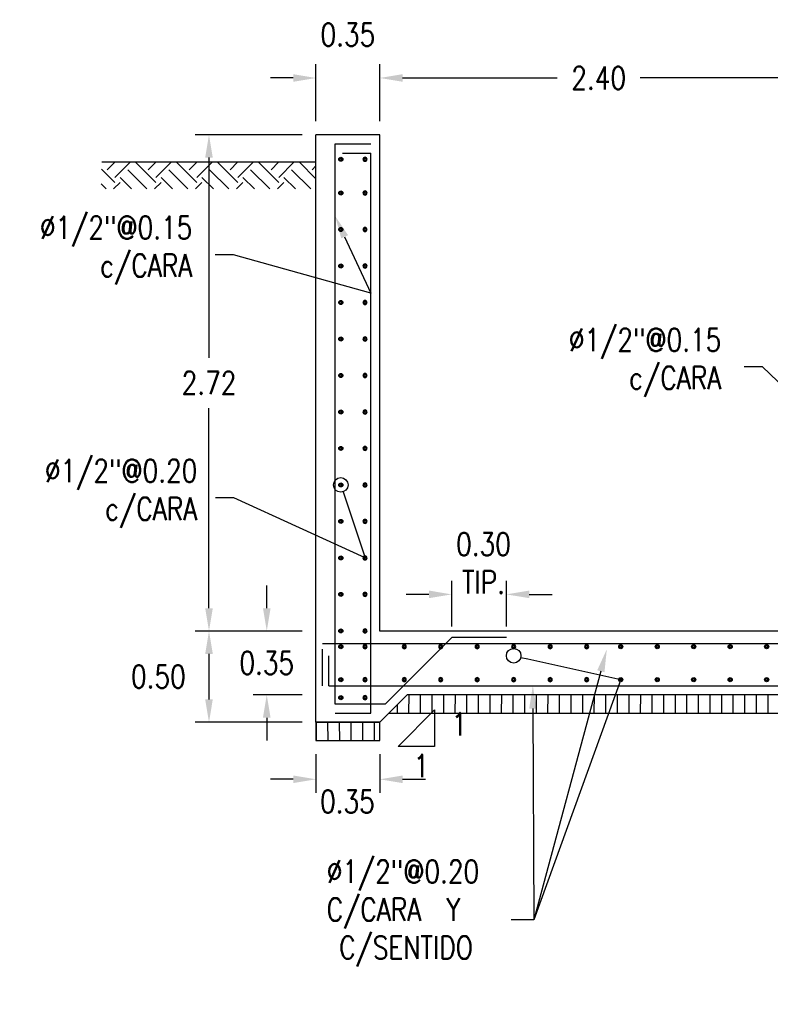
# Model space of a CAD drawing. Header units: metres. Extents: x 725561 to 725799, y 9150913 to 9151110.
# Tile 7 of 36: x 725614.49 to 725618.61, y 9150923.19 to 9150928.59. Entities that reach past the tile are written whole.
import ezdxf
from ezdxf import colors
from ezdxf.entities.mleader import LeaderData, LeaderLine
from ezdxf.math import Vec2, Vec3

# ---------------------------------------------------------------- set-up
doc = ezdxf.new("R2010")
doc.units = ezdxf.units.M
for name, color, linetype in [('Acero', 7, 'Continuous'), ('AIR.A3-T-ESTRUCT 02', 2, 'Continuous'), ('Layer1 (.05)', 8, 'Continuous'), ('Layer2 (.10)', 1, 'Continuous'), ('Layer3 (.10)', 3, 'Continuous'), ('Layer4 (.15)', 2, 'Continuous'), ('TIERRA', 42, 'Continuous')]:
    doc.layers.add(name, color=color, linetype=linetype)
doc.styles.add('AIR-Simplex.(0.80)', font='simplex.shx', dxfattribs={"width": 0.8})
doc.styles.add('SIMPLEX', font='simplex.shx')
doc.dimstyles.new('AIR-100 (A3)_HORIZ', dxfattribs={"dimscale": 0.1, "dimtxt": 1.25, "dimasz": 1.25, "dimexe": 0.75, "dimexo": 0.75, "dimgap": 0.75, "dimtad": 0, "dimtih": 1, "dimtoh": 1, "dimzin": 1, "dimdsep": 46, "dimtxsty": 'AIR-Simplex.(0.80)', "dimcen": 0.75, "dimdle": 1.5, "dimclrd": 1, "dimclre": 1, "dimclrt": 7, "dimadec": 0, "dimazin": 0, "dimtfac": 1, "dimtofl": 0, "dimtmove": 2, "dimatfit": 3, "dimfxl": 1.5, "dimtolj": 1, "dimtzin": 1, "dimarcsym": 0})

# ---------------------------------------------------------------- blocks, each defined once
blk = doc.blocks.new('_DotBlank')
at = {"color": 0, "linetype": 'ByBlock', "lineweight": -2}
blk.add_line((-0.5, 0), (-1, 0), dxfattribs=at)
blk.add_circle((0, 0), 0.5, dxfattribs=at)
blk = doc.blocks.new('*D928')
at = {"layer": 'Defpoints', "color": 0, "transparency": 16777216}
for p in [(725617.1629, 9150925.4407), (725616.8629, 9150925.1898), (725617.1629, 9150925.1898)]:
    blk.add_point(p, dxfattribs=at)
at = {"layer": 'Layer4 (.15)', "color": 1, "lineweight": -2, "transparency": 16777216}
for p, q in [((725616.8629, 9150925.2648), (725616.8629, 9150925.5157)), ((725617.1629, 9150925.2648), (725617.1629, 9150925.5157)), ((725616.7379, 9150925.4407), (725616.6129, 9150925.4407)), ((725617.2879, 9150925.4407), (725617.4129, 9150925.4407))]:
    blk.add_line(p, q, dxfattribs=at)
at = {"layer": 'Layer4 (.15)', "color": 1, "transparency": 16777216}
for points in [[(725616.7379, 9150925.4616), (725616.7379, 9150925.4199), (725616.8629, 9150925.4407)], [(725617.2879, 9150925.4616), (725617.2879, 9150925.4199), (725617.1629, 9150925.4407)]]:
    blk.add_solid(points, dxfattribs=at)
at = {"layer": 'Layer4 (.15)', "color": 7, "transparency": 16777216, "insert": (725617.0371, 9150925.6116), "char_height": 0.125, "attachment_point": 5, "style": 'AIR-Simplex.(0.80)'}
blk.add_mtext('\\A1;0.30\\PTIP.', dxfattribs=at)
blk = doc.blocks.new('*D930')
at = {"layer": 'Defpoints', "color": 0, "transparency": 16777216}
for p in [(725618.8686, 9150928.2712), (725618.8686, 9150928.0341), (725616.4686, 9150927.9598)]:
    blk.add_point(p, dxfattribs=at)
at = {"layer": 'Layer1 (.05)', "color": 1, "lineweight": -2, "transparency": 16777216}
for p, q in [((725616.4686, 9150928.0348), (725616.4686, 9150928.3462)), ((725618.8686, 9150928.1091), (725618.8686, 9150928.3462)), ((725616.5936, 9150928.2712), (725617.4412, 9150928.2712)), ((725618.7436, 9150928.2712), (725617.896, 9150928.2712))]:
    blk.add_line(p, q, dxfattribs=at)
at = {"layer": 'Layer1 (.05)', "color": 1, "transparency": 16777216}
for points in [[(725616.5936, 9150928.2921), (725616.5936, 9150928.2504), (725616.4686, 9150928.2712)], [(725618.7436, 9150928.2921), (725618.7436, 9150928.2504), (725618.8686, 9150928.2712)]]:
    blk.add_solid(points, dxfattribs=at)
at = {"layer": 'Layer1 (.05)', "color": 7, "transparency": 16777216, "insert": (725617.6686, 9150928.2712), "char_height": 0.125, "attachment_point": 5, "style": 'AIR-Simplex.(0.80)'}
blk.add_mtext('\\A1;2.40', dxfattribs=at)
blk = doc.blocks.new('*D1039')
at = {"layer": 'Defpoints', "color": 0, "transparency": 16777216}
for p in [(725616.1186, 9150925.2398), (725615.532, 9150924.7398), (725616.1186, 9150924.7398)]:
    blk.add_point(p, dxfattribs=at)
at = {"layer": 'Layer3 (.10)', "color": 1, "lineweight": -2, "transparency": 16777216}
for p, q in [((725616.0436, 9150925.2398), (725615.457, 9150925.2398)), ((725615.532, 9150925.1148), (725615.532, 9150924.8648)), ((725616.0436, 9150924.7398), (725615.457, 9150924.7398))]:
    blk.add_line(p, q, dxfattribs=at)
at = {"layer": 'Layer3 (.10)', "color": 1, "transparency": 16777216}
for points in [[(725615.5112, 9150925.1148), (725615.5528, 9150925.1148), (725615.532, 9150925.2398)], [(725615.5112, 9150924.8648), (725615.5528, 9150924.8648), (725615.532, 9150924.7398)]]:
    blk.add_solid(points, dxfattribs=at)
at = {"layer": 'Layer3 (.10)', "color": 7, "transparency": 16777216, "insert": (725615.2544, 9150924.9898), "char_height": 0.125, "attachment_point": 5, "style": 'AIR-Simplex.(0.80)'}
blk.add_mtext('\\A1;0.50', dxfattribs=at)
blk = doc.blocks.new('*D931')
at = {"layer": 'Defpoints', "color": 0, "transparency": 16777216}
for p in [(725616.1186, 9150927.9598), (725615.532, 9150925.2398), (725616.1186, 9150925.2398)]:
    blk.add_point(p, dxfattribs=at)
at = {"layer": 'Layer4 (.15)', "color": 1, "lineweight": -2, "transparency": 16777216}
for p, q in [((725616.0436, 9150927.9598), (725615.457, 9150927.9598)), ((725615.532, 9150927.8348), (725615.532, 9150926.7373)), ((725615.532, 9150925.3648), (725615.532, 9150926.4623)), ((725616.0436, 9150925.2398), (725615.457, 9150925.2398))]:
    blk.add_line(p, q, dxfattribs=at)
at = {"layer": 'Layer4 (.15)', "color": 1, "transparency": 16777216}
for points in [[(725615.5112, 9150927.8348), (725615.5528, 9150927.8348), (725615.532, 9150927.9598)], [(725615.5112, 9150925.3648), (725615.5528, 9150925.3648), (725615.532, 9150925.2398)]]:
    blk.add_solid(points, dxfattribs=at)
at = {"layer": 'Layer4 (.15)', "color": 7, "transparency": 16777216, "insert": (725615.532, 9150926.5998), "char_height": 0.125, "attachment_point": 5, "style": 'AIR-Simplex.(0.80)'}
blk.add_mtext('\\A1;2.72', dxfattribs=at)
blk = doc.blocks.new('*D933')
at = {"layer": 'Defpoints', "color": 0, "transparency": 16777216}
for p in [(725616.1186, 9150924.6398), (725616.4686, 9150924.6398), (725616.4686, 9150924.4271)]:
    blk.add_point(p, dxfattribs=at)
at = {"layer": 'Layer4 (.15)', "color": 1, "lineweight": -2, "transparency": 16777216}
for p, q in [((725616.1186, 9150924.5648), (725616.1186, 9150924.3521)), ((725616.4686, 9150924.5648), (725616.4686, 9150924.3521)), ((725615.9936, 9150924.4271), (725615.8686, 9150924.4271)), ((725616.5936, 9150924.4271), (725616.7186, 9150924.4271))]:
    blk.add_line(p, q, dxfattribs=at)
at = {"layer": 'Layer4 (.15)', "color": 1, "transparency": 16777216}
for points in [[(725615.9936, 9150924.4479), (725615.9936, 9150924.4062), (725616.1186, 9150924.4271)], [(725616.5936, 9150924.4479), (725616.5936, 9150924.4062), (725616.4686, 9150924.4271)]]:
    blk.add_solid(points, dxfattribs=at)
at = {"layer": 'Layer4 (.15)', "color": 7, "transparency": 16777216, "insert": (725616.291, 9150924.3052), "char_height": 0.125, "attachment_point": 5, "style": 'AIR-Simplex.(0.80)'}
blk.add_mtext('\\A1;0.35', dxfattribs=at)
blk = doc.blocks.new('*D1042')
at = {"layer": 'AIR.A3-T-ESTRUCT 02', "color": 1, "lineweight": -2, "ltscale": 0.1, "transparency": 16777216}
for p, q in [((725616.1186, 9150928.0348), (725616.1186, 9150928.3462)), ((725616.4686, 9150928.0348), (725616.4686, 9150928.3462)), ((725615.9936, 9150928.2712), (725615.8686, 9150928.2712)), ((725616.5936, 9150928.2712), (725616.7186, 9150928.2712))]:
    blk.add_line(p, q, dxfattribs=at)
at = {"layer": 'AIR.A3-T-ESTRUCT 02', "color": 1, "ltscale": 0.1, "transparency": 16777216}
for points in [[(725615.9936, 9150928.2921), (725615.9936, 9150928.2504), (725616.1186, 9150928.2712)], [(725616.5936, 9150928.2921), (725616.5936, 9150928.2504), (725616.4686, 9150928.2712)]]:
    blk.add_solid(points, dxfattribs=at)
at = {"layer": 'Defpoints', "color": 0, "ltscale": 0.1, "transparency": 16777216}
for p in [(725616.4686, 9150928.2712), (725616.1186, 9150927.9598), (725616.4686, 9150927.9598)]:
    blk.add_point(p, dxfattribs=at)
at = {"layer": 'AIR.A3-T-ESTRUCT 02', "color": 7, "ltscale": 0.1, "transparency": 16777216, "insert": (725616.2936, 9150928.5087), "char_height": 0.125, "attachment_point": 5, "style": 'AIR-Simplex.(0.80)'}
blk.add_mtext('\\A1;0.35', dxfattribs=at)
blk = doc.blocks.new('acero_arm')
at = {"layer": 'Acero', "color": 2, "const_width": 0.0094}
blk.add_lwpolyline([(0, 0.0066, -1), (0, -0.0066, -1)], format="xyb", close=True, dxfattribs=at)
at = {"layer": 'Acero', "color": 7}
blk.add_circle((0, 0), 0.0112, dxfattribs=at)
blk = doc.blocks.new('*D954')
at = {"color": 1, "lineweight": -2, "ltscale": 0.1, "transparency": 16777216}
for p, q in [((725615.8488, 9150925.3648), (725615.8488, 9150925.4898)), ((725616.0436, 9150925.2398), (725615.7738, 9150925.2398)), ((725616.0436, 9150924.8898), (725615.7738, 9150924.8898)), ((725615.8488, 9150924.7648), (725615.8488, 9150924.6398))]:
    blk.add_line(p, q, dxfattribs=at)
at = {"color": 1, "ltscale": 0.1, "transparency": 16777216}
for points in [[(725615.8279, 9150925.3648), (725615.8696, 9150925.3648), (725615.8488, 9150925.2398)], [(725615.8279, 9150924.7648), (725615.8696, 9150924.7648), (725615.8488, 9150924.8898)]]:
    blk.add_solid(points, dxfattribs=at)
at = {"layer": 'Defpoints', "color": 0, "ltscale": 0.1, "transparency": 16777216}
for p in [(725616.1186, 9150925.2398), (725615.8488, 9150924.8898), (725616.1186, 9150924.8898)]:
    blk.add_point(p, dxfattribs=at)
at = {"color": 7, "ltscale": 0.1, "transparency": 16777216, "insert": (725615.8488, 9150925.0648), "char_height": 0.125, "attachment_point": 5, "style": 'AIR-Simplex.(0.80)'}
blk.add_mtext('\\A1;0.35', dxfattribs=at)
blk = doc.blocks.new('A$C05677a3a')
at = {"layer": 'TIERRA'}
h = blk.add_hatch(dxfattribs=at)
h.set_pattern_fill('EARTH', color=8, scale=0.025, angle=45, style=0)
h.set_pattern_definition([(45, (-750844.06394, -9073977.28771), (0, 0.2245064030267), [0.15875, -0.15875]), (45, (-750844.10603, -9073977.24562), (0, 0.2245064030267), [0.15875, -0.15875]), (45, (-750844.14813, -9073977.20352), (0, 0.2245064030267), [0.15875, -0.15875]), (135, (-750844.14813, -9073977.17546), (-0.2245064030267, 0), [0.15875, -0.15875]), (135, (-750844.10603, -9073977.13336), (-0.2245064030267, 0), [0.15875, -0.15875]), (135, (-750844.06394, -9073977.09127), (-0.2245064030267, 0), [0.15875, -0.15875])])
h.paths.add_polyline_path([(0, 0), (1.1736, 0), (1.1796, -0.1468), (0, -0.1468), (0, -0.1097), (0, -0.0576)])
at = {"layer": 'Layer2 (.10)'}
blk.add_line((0, 0), (1.1736, 0), dxfattribs=at)

msp = doc.modelspace()

# ---------------------------------------------------------------- hatches: boundary and pattern name
at = {"layer": 'Layer1 (.05)'}
h = msp.add_hatch(dxfattribs=at)
h.set_pattern_fill('ANSI31', color=256, scale=0.02, angle=45)
h.set_pattern_definition([(90, (-25465.62536, 76036.98782), (-0.0635, 0), [])])
h.paths.add_polyline_path([(725618.8686, 9150924.8898), (725616.6186, 9150924.8898), (725616.5186, 9150924.7898), (725618.8686, 9150924.7898)])
h = msp.add_hatch(dxfattribs=at)
h.set_pattern_fill('ANSI31', color=256, scale=0.02, angle=45)
h.set_pattern_definition([(90, (-25465.62536, 76037.08782), (-0.0635, 0), [])])
h.paths.add_polyline_path([(725616.4686, 9150924.7398), (725616.1186, 9150924.7398), (725616.1186, 9150924.6398), (725616.4686, 9150924.6398)])

# ---------------------------------------------------------------- linework, layer by layer
at = {"color": 1, "ltscale": 0.1}
msp.add_lwpolyline([(725616.5686, 9150924.6077), (725616.7686, 9150924.8077), (725616.7686, 9150924.6077)], close=True, dxfattribs=at)
at = {"layer": 'Layer1 (.05)'}
for p, q in [((725616.1186, 9150924.7398), (725616.1186, 9150927.9598)), ((725616.4686, 9150927.9598), (725616.1186, 9150927.9598)), ((725616.4686, 9150925.2398), (725616.4686, 9150927.9598)), ((725618.8686, 9150925.2398), (725616.4686, 9150925.2398)), ((725616.6186, 9150924.8898), (725616.4686, 9150924.7398)), ((725618.8686, 9150924.8898), (725616.6686, 9150924.8898)), ((725616.1186, 9150924.7398), (725616.4686, 9150924.7398))]:
    msp.add_line(p, q, dxfattribs=at)
for points in [[(725618.8686, 9150924.8898), (725616.6186, 9150924.8898), (725616.5186, 9150924.7898), (725618.8686, 9150924.7898)], [(725616.4686, 9150924.7398), (725616.1186, 9150924.7398), (725616.1186, 9150924.6398), (725616.4686, 9150924.6398)]]:
    msp.add_lwpolyline(points, close=True, dxfattribs=at)
at = {"layer": 'Layer3 (.10)', "linetype": 'Continuous'}
for p, q in [((725616.2236, 9150924.8398), (725616.2236, 9150927.9098)), ((725616.2236, 9150927.9098), (725616.4186, 9150927.9098)), ((725616.2634, 9150927.8598), (725616.4186, 9150927.8598)), ((725616.4186, 9150924.7898), (725616.4186, 9150927.8598)), ((725616.8629, 9150925.2048), (725616.4979, 9150924.8398)), ((725617.1629, 9150925.2048), (725616.8629, 9150925.2048)), ((725619.1836, 9150925.1698), (725616.1536, 9150925.1698)), ((725616.1536, 9150924.9398), (725616.1536, 9150925.1398)), ((725616.1886, 9150924.9398), (725616.1886, 9150925.1033)), ((725616.1886, 9150924.9398), (725619.1486, 9150924.9398)), ((725616.4979, 9150924.8398), (725616.2236, 9150924.8398)), ((725616.2236, 9150924.7898), (725616.4186, 9150924.7898))]:
    msp.add_line(p, q, dxfattribs=at)

# ---------------------------------------------------------------- block references
at = {"layer": 'Acero', "color": 7}
for p in [(725616.2547, 9150927.8256), (725616.2547, 9150927.6406), (725616.2547, 9150927.4406), (725616.2547, 9150927.2406), (725616.2547, 9150927.0406), (725616.2547, 9150926.8406), (725616.2547, 9150926.6406), (725616.2547, 9150926.4406), (725616.2547, 9150926.2406), (725616.2547, 9150926.0406), (725616.2547, 9150925.8406), (725616.2547, 9150925.6406), (725616.2547, 9150925.4406), (725616.2547, 9150925.2406), (725616.2547, 9150925.1537), (725617.7897, 9150925.1537), (725617.9897, 9150925.1537), (725618.1897, 9150925.1537), (725618.3897, 9150925.1537), (725618.5897, 9150925.1537), (725616.2547, 9150924.9733), (725617.7897, 9150924.9733), (725617.9897, 9150924.9733), (725618.1897, 9150924.9733), (725618.3897, 9150924.9733), (725618.5897, 9150924.9733), (725616.2547, 9150924.8745)]:
    msp.add_blockref('acero_arm', p, dxfattribs=at)
at = {"layer": 'Acero', "color": 7, "xscale": -1}
for p in [(725616.3876, 9150927.8256), (725616.3876, 9150927.6406), (725616.3876, 9150927.4406), (725616.3876, 9150927.2406), (725616.3876, 9150927.0406), (725616.3876, 9150926.8406), (725616.3876, 9150926.6406), (725616.3876, 9150926.4406), (725616.3876, 9150926.2406), (725616.3876, 9150926.0406), (725616.3876, 9150925.8406), (725616.3876, 9150925.6406), (725616.3876, 9150925.4406), (725616.3876, 9150925.2406), (725616.3876, 9150925.1537), (725616.6026, 9150925.1537), (725616.8026, 9150925.1537), (725617.0026, 9150925.1537), (725617.2026, 9150925.1537), (725617.4026, 9150925.1537), (725617.6026, 9150925.1537), (725616.3876, 9150924.9733), (725616.6026, 9150924.9733), (725616.8026, 9150924.9733), (725617.0026, 9150924.9733), (725617.2026, 9150924.9733), (725617.4026, 9150924.9733), (725617.6026, 9150924.9733), (725616.3876, 9150924.8745)]:
    msp.add_blockref('acero_arm', p, dxfattribs=at)
at = {"layer": 'Layer3 (.10)', "xscale": -1}
msp.add_blockref('A$C05677a3a', (725616.1186, 9150927.8098), dxfattribs=at)

# ---------------------------------------------------------------- texts
at = {"color": 0, "style": 'SIMPLEX', "width": 0.8}
for p in [(725616.8614, 9150924.6667), (725616.6537, 9150924.4383)]:
    msp.add_text('1', height=0.125, dxfattribs=at).set_placement(p)

# ---------------------------------------------------------------- dimensions: what is measured, and where the dimension line sits
at = {"color": 1, "ltscale": 0.1}
dim = msp.add_linear_dim(base=(725615.8488, 9150924.8898), p1=(725616.1186, 9150925.2398), p2=(725616.1186, 9150924.8898), angle=90, dimstyle='AIR-100 (A3)_HORIZ', dxfattribs=at)
dim.commit()
dim.dimension.update_dxf_attribs({"geometry": '*D954', "text_midpoint": (725615.8488, 9150925.0648)})
at = {"layer": 'AIR.A3-T-ESTRUCT 02', "color": 6, "ltscale": 0.1}
dim = msp.add_linear_dim(base=(725616.4686, 9150928.2712), p1=(725616.1186, 9150927.9598), p2=(725616.4686, 9150927.9598), dimstyle='AIR-100 (A3)_HORIZ', dxfattribs=at)
dim.commit()
dim.dimension.update_dxf_attribs({"geometry": '*D1042', "text_midpoint": (725616.2936, 9150928.5087)})
at = {"layer": 'Layer1 (.05)'}
dim = msp.add_linear_dim(base=(725618.8686, 9150928.2712), p1=(725616.4686, 9150927.9598), p2=(725618.8686, 9150928.0341), dimstyle='AIR-100 (A3)_HORIZ', dxfattribs=at)
dim.commit()
dim.dimension.update_dxf_attribs({"geometry": '*D930', "text_midpoint": (725617.6686, 9150928.2712)})
at = {"layer": 'Layer3 (.10)'}
dim = msp.add_linear_dim(base=(725615.532, 9150924.7398), p1=(725616.1186, 9150925.2398), p2=(725616.1186, 9150924.7398), angle=90, dimstyle='AIR-100 (A3)_HORIZ', dxfattribs=at)
dim.commit()
dim.dimension.update_dxf_attribs({"geometry": '*D1039', "text_midpoint": (725615.2544, 9150924.9898), "dimtype": 160})
at = {"layer": 'Layer4 (.15)'}
dim = msp.add_linear_dim(base=(725615.532, 9150925.2398), p1=(725616.1186, 9150927.9598), p2=(725616.1186, 9150925.2398), angle=90, dimstyle='AIR-100 (A3)_HORIZ', dxfattribs=at)
dim.commit()
dim.dimension.update_dxf_attribs({"geometry": '*D931', "text_midpoint": (725615.532, 9150926.5998)})
dim = msp.add_linear_dim(base=(725617.1629, 9150925.4407), p1=(725616.8629, 9150925.1898), p2=(725617.1629, 9150925.1898), text='<>\\PTIP.', dimstyle='AIR-100 (A3)_HORIZ', dxfattribs=at)
dim.commit()
dim.dimension.update_dxf_attribs({"geometry": '*D928', "text_midpoint": (725617.0371, 9150925.6116), "dimtype": 160})
dim = msp.add_linear_dim(base=(725616.4686, 9150924.4271), p1=(725616.1186, 9150924.6398), p2=(725616.4686, 9150924.6398), dimstyle='AIR-100 (A3)_HORIZ', dxfattribs=at)
dim.commit()
dim.dimension.update_dxf_attribs({"geometry": '*D933', "text_midpoint": (725616.291, 9150924.3052), "dimtype": 160})

# ---------------------------------------------------------------- leaders
ml = msp.add_multileader_mtext('Standard')
ml.set_content('{\\C0; }', color=256, style='SIMPLEX')
ml.set_leader_properties(color=1, linetype='ByLayer', lineweight=-1)
ml.build(insert=Vec2(0, 0))
ml.multileader.update_dxf_attribs({"text_left_attachment_type": 2, "text_right_attachment_type": 2, "dogleg_length": 0.05, "arrow_head_size": 0.125})
ctx = ml.context
ctx.base_point, ctx.char_height, ctx.arrow_head_size, ctx.landing_gap_size, ctx.plane_origin = Vec3(725617.1302, 9150923.6567), 0.125, 0.125, 0.01, Vec3(725616.8761, 9150927.669)
ctx.left_attachment, ctx.right_attachment, ctx.text_align_type = 2, 2, 2
notes = []
notes.append((ctx, [(1, (1, 1, 0), (725617.3133, 9150923.6567), (-1, 0), 0.05, [(1, [(725617.7132, 9150925.1398)], 0, [])])]))
ctx.mtext.insert, ctx.mtext.alignment, ctx.mtext.line_spacing_factor, ctx.mtext.flow_direction = Vec3(725617.2533, 9150923.7192), 3, 0.48, 5
ml = msp.add_multileader_mtext('Standard')
ml.set_content('{\\C0; }', color=256, style='SIMPLEX')
ml.set_leader_properties(color=1, linetype='ByLayer', lineweight=-1)
ml.build(insert=Vec2(0, 0))
ml.multileader.update_dxf_attribs({"text_left_attachment_type": 2, "text_right_attachment_type": 2, "dogleg_length": 0.05, "arrow_head_size": 0.125})
ctx = ml.context
ctx.base_point, ctx.char_height, ctx.arrow_head_size, ctx.landing_gap_size, ctx.plane_origin = Vec3(725617.0302, 9150923.6567), 0.125, 0.125, 0.06, Vec3(725616.5912, 9150927.6176)
ctx.left_attachment, ctx.right_attachment, ctx.text_align_type = 2, 2, 2
notes.append((ctx, [(1, (1, 1, 0), (725617.3133, 9150923.6567), (-1, 0), 0.05, [(1, [(725617.3076, 9150924.9398)], 0, [])])]))
ctx.mtext.insert, ctx.mtext.alignment, ctx.mtext.flow_direction = Vec3(725617.2033, 9150923.7192), 3, 5
at = {"layer": 'Layer3 (.10)'}
ml = msp.add_multileader_mtext('Standard', dxfattribs=at)
ml.set_content('{\\C0;%%C1/2"@0.15\\Pc/CARA}', color=7, style='AIR-Simplex.(0.80)')
ml.set_leader_properties(color=1, linetype='ByLayer', lineweight=-1)
ml.build(insert=Vec2(0, 0))
ml.multileader.update_dxf_attribs({"text_left_attachment_type": 2, "text_right_attachment_type": 2, "dogleg_length": 0.1, "arrow_head_size": 0.125})
ctx = ml.context
ctx.base_point, ctx.char_height, ctx.arrow_head_size, ctx.landing_gap_size, ctx.plane_origin = Vec3(725614.4775, 9150927.3025), 0.125, 0.125, 0.125, Vec3(725618.983, 9150932.5173)
ctx.left_attachment, ctx.right_attachment, ctx.text_align_type = 2, 2, 2
notes.append((ctx, [(1, (1, 1, 0), (725615.6656, 9150927.3025), (-1, 0), 0.1, [(0, [(725616.2236, 9150927.5146), (725616.4186, 9150927.0912)], 0, [])])]))
ctx.mtext.insert, ctx.mtext.width, ctx.mtext.defined_height, ctx.mtext.alignment, ctx.mtext.flow_direction = Vec3(725615.4406, 9150927.5138), 0.839345, 0.189, 3, 5
ml = msp.add_multileader_mtext('Standard', dxfattribs=at)
ml.set_content('{\\C0;%%C1/2"@0.15\\Pc/CARA}', color=7, style='AIR-Simplex.(0.80)')
ml.set_leader_properties(color=1, linetype='ByLayer', lineweight=-1)
ml.build(insert=Vec2(0, 0))
ml.multileader.update_dxf_attribs({"text_left_attachment_type": 2, "text_right_attachment_type": 2, "dogleg_length": 0.1, "arrow_head_size": 0.125})
ctx = ml.context
ctx.base_point, ctx.char_height, ctx.arrow_head_size, ctx.landing_gap_size, ctx.plane_origin = Vec3(725617.378, 9150926.6871), 0.125, 0.125, 0.125, Vec3(725621.733, 9150931.5683)
ctx.left_attachment, ctx.right_attachment, ctx.text_align_type = 2, 2, 2
notes.append((ctx, [(1, (1, 1, 0), (725618.5661, 9150926.6871), (-1, 0), 0.1, [(0, [(725618.9736, 9150926.5888), (725619.1136, 9150926.1693)], 0, [])])]))
ctx.mtext.insert, ctx.mtext.width, ctx.mtext.alignment, ctx.mtext.flow_direction = Vec3(725618.3411, 9150926.8984), 0.839345, 3, 5
ml = msp.add_multileader_mtext('Standard', dxfattribs=at)
ml.set_content('{\\C0;%%C1/2"@0.20\\Pc/CARA}', color=7, style='AIR-Simplex.(0.80)')
ml.set_leader_properties(color=1, linetype='ByLayer', lineweight=-1)
ml.set_arrow_properties(name='DOTBLANK')
ml.build(insert=Vec2(0, 0))
ml.multileader.update_dxf_attribs({"text_left_attachment_type": 2, "text_right_attachment_type": 2, "dogleg_length": 0.1, "arrow_head_size": 0.08})
ctx = ml.context
ctx.base_point, ctx.char_height, ctx.arrow_head_size, ctx.landing_gap_size, ctx.plane_origin = Vec3(725614.5109, 9150925.9695), 0.125, 0.08, 0.1, Vec3(725618.983, 9150931.8966)
ctx.left_attachment, ctx.right_attachment, ctx.text_align_type = 2, 2, 2
notes.append((ctx, [(1, (1, 1, 0), (725615.6681, 9150925.9695), (-1, 0), 0.1, [(0, [(725616.2547, 9150926.0406), (725616.3876, 9150925.6406)], 0, [])])]))
ctx.mtext.insert, ctx.mtext.width, ctx.mtext.alignment, ctx.mtext.flow_direction = Vec3(725615.4681, 9150926.1808), 0.858393, 3, 5
ml = msp.add_multileader_mtext('Standard', dxfattribs=at)
ml.set_content('{\\C0;%%C1/2"@0.20\\PC/CARA  Y\\P C/SENTIDO}', color=7, style='AIR-Simplex.(0.80)')
ml.set_leader_properties(color=1, linetype='ByLayer', lineweight=-1)
ml.set_arrow_properties(name='DOTBLANK')
ml.build(insert=Vec2(0, 0))
ml.multileader.update_dxf_attribs({"text_left_attachment_type": 2, "text_right_attachment_type": 2, "dogleg_length": 0.125, "arrow_head_size": 0.08})
ctx = ml.context
ctx.base_point, ctx.char_height, ctx.arrow_head_size, ctx.landing_gap_size, ctx.plane_origin = Vec3(725616.0526, 9150923.6567), 0.125, 0.08, 0.125, Vec3(725620.5036, 9150930.0573)
ctx.left_attachment, ctx.right_attachment = 2, 2
notes.append((ctx, [(1, (1, 1, 0), (725617.3133, 9150923.6567), (-1, 0), 0.125, [(0, [(725617.2026, 9150925.1039), (725617.7897, 9150924.9733)], 0, [])])]))
ctx.mtext.insert, ctx.mtext.flow_direction = Vec3(725616.1776, 9150923.984), 5
for ctx, leaders in notes:
    for number, flags, end, landing, length, lines in leaders:
        leader = LeaderData()
        leader.index, (leader.has_last_leader_line, leader.has_dogleg_vector, leader.attachment_direction) = number, flags
        leader.last_leader_point, leader.dogleg_vector, leader.dogleg_length = Vec3(end), Vec3(landing), length
        for number, points, colour, breaks in lines:
            line = LeaderLine()
            line.index, line.vertices, line.color, line.breaks = number, Vec3.list(points), colors.encode_raw_color(colour), breaks
            leader.lines.append(line)
        ctx.leaders.append(leader)

doc.saveas('drawing.dxf')
